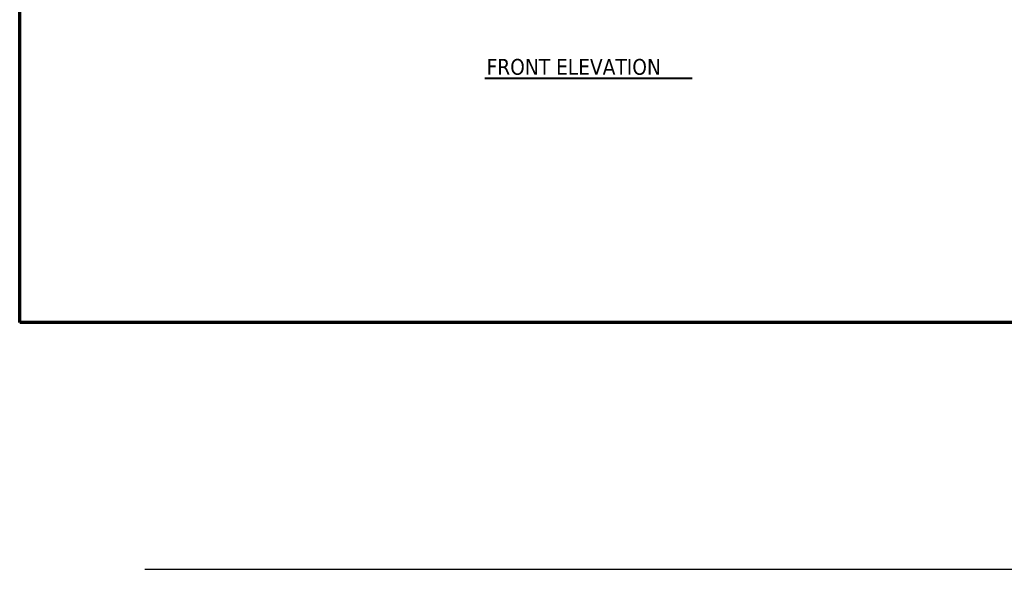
# Model space of a CAD drawing. Header units: inches. Extents: x 24 to 1128, y -74 to 748.
# Tile 1 of 256: x 24 to 399, y -74 to 135. Entities that reach past the tile are written whole.
import ezdxf

# ---------------------------------------------------------------- set-up
doc = ezdxf.new("R2010")
doc.units = ezdxf.units.IN
doc.header["$LTSCALE"] = 32
doc.header["$MEASUREMENT"] = 0
for name, color, linetype, lineweight in [('Border (ANSI)', 7, 'Continuous', 70), ('Sketch Geometry (ANSI)', 7, 'Continuous', 25), ('Symbol (ANSI)', 7, 'Continuous', 25)]:
    doc.layers.add(name, color=color, linetype=linetype, lineweight=lineweight)
doc.styles.add('Label Text (ANSI)', font='tahomabd.ttf')

# ---------------------------------------------------------------- blocks, each defined once
blk = doc.blocks.new('Borders SUPERIOR BORDER')
at = {"layer": 'Border (ANSI)'}
for p, q in [((0.75, 0.625), (0.75, 23.375)), ((35.25, 0.625), (0.75, 0.625))]:
    blk.add_line(p, q, dxfattribs=at)

msp = doc.modelspace()

# ---------------------------------------------------------------- linework, layer by layer
at = {"layer": 'Sketch Geometry (ANSI)'}
msp.add_line((71.72266, -74.0206), (1082.68521, -74.0206), dxfattribs=at)
at = {"layer": 'Symbol (ANSI)', "lineweight": 40}
msp.add_line((201.38825, 113.04913), (280.41041, 113.04913), dxfattribs=at)

# ---------------------------------------------------------------- block references
at = {"xscale": 32, "yscale": 32, "zscale": 32}
msp.add_blockref('Borders SUPERIOR BORDER', (0, 0), dxfattribs=at)

# ---------------------------------------------------------------- texts
at = {"layer": 'Symbol (ANSI)', "insert": (202.00429, 114.27597), "char_height": 6.0159999, "attachment_point": 7, "style": 'Label Text (ANSI)'}
msp.add_mtext('FRONT ELEVATION', dxfattribs=at)

doc.saveas('drawing.dxf')
